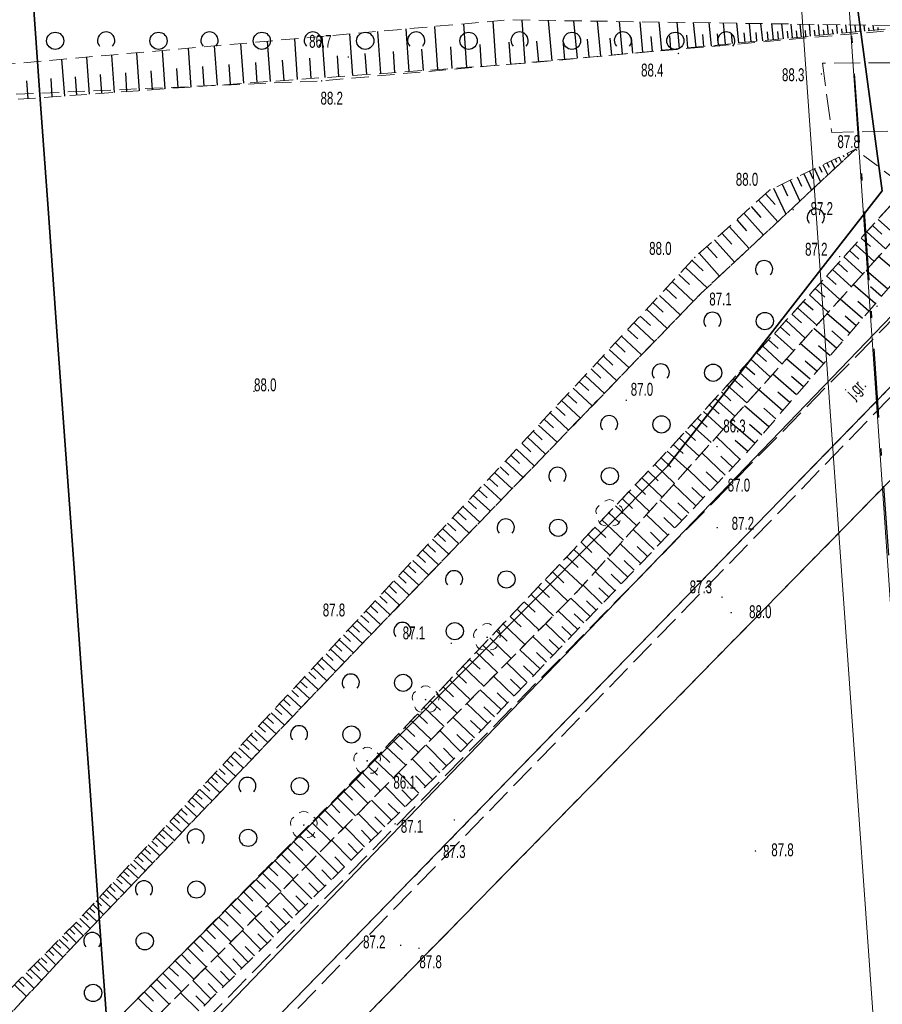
# Model space of a CAD drawing. Header units: metres. Extents: x 6524698 to 6533081, y 5883213 to 5896811.
# Tile 75 of 167: x 6528661 to 6528711, y 5890122 to 5890180. Entities that reach past the tile are written whole.
import ezdxf
from ezdxf.enums import TextEntityAlignment as Align

# ---------------------------------------------------------------- set-up
doc = ezdxf.new("R2010")
doc.units = ezdxf.units.M
doc.header["$MEASUREMENT"] = 0
for name, pattern in [('DASHDOT', [4, 2, -0.9, 0.2, -0.9]), ('mapa zasadnicza$0$1.0_0.5', [1.5, 1, -0.5]), ('mapa zasadnicza$0$1.5_0.5', [2, 1.5, -0.5]), ('mapa zasadnicza$0$219-500', [0]), ('mapa zasadnicza$0$egkk-500', [2, 1.5, -0.5]), ('mapa zasadnicza$0$egug-500', [1, 0.5, -0.5]), ('mapa zasadnicza$0$suep_wn_500', [0])]:
    doc.linetypes.add(name, pattern=pattern)
doc.layers.get('0').update_dxf_attribs({"lineweight": 0})
doc.layers.add('_trasa_os', color=1, linetype='DASHDOT', lineweight=30)
doc.layers.add('Sections span lengths and Marker Balls Plan', color=7, linetype='Continuous', lineweight=0)
for name, color, linetype in [('mapa zasadnicza$0$000 Inne (niezydentyfikowane)', 7, 'Continuous'), ('mapa zasadnicza$0$217-kontur klasyfikacyjny', 7, 'Continuous'), ('mapa zasadnicza$0$218-kontur użytku gruntowego', 7, 'Continuous'), ('mapa zasadnicza$0$219-działka ewidencyjna', 7, 'Continuous'), ('mapa zasadnicza$0$drzewo liściaste', 7, 'Continuous'), ('mapa zasadnicza$0$jezdnia', 7, 'Continuous'), ('mapa zasadnicza$0$jezdnia-Atr17', 7, 'Continuous'), ('mapa zasadnicza$0$ogrodzenie trwałe', 7, 'Continuous'), ('mapa zasadnicza$0$pikieta naturalna', 7, 'Continuous'), ('mapa zasadnicza$0$pikieta naturalna-Atr2', 7, 'Continuous'), ('mapa zasadnicza$0$przewód elektroenergetyczny wysokiego napięcia', 7, 'Continuous'), ('mapa zasadnicza$0$przewód wodociągowy', 7, 'Continuous'), ('mapa zasadnicza$0$skarpa nieumocniona', 7, 'Continuous'), ('mapa zasadnicza$0$zadrzewienie  zakrzewienie', 7, 'Continuous')]:
    doc.layers.add(name, color=color, linetype=linetype)
doc.styles.add('mapa zasadnicza$0$STANDARD', font='Working1250', dxfattribs={"width": 0.75})
doc.linetypes.add('mapa zasadnicza$0$902-500', pattern='A,3.75,0,[1,ksztalty.shx,S=0.5,R=0,X=0,Y=0],3.75', length=7.5)

# ---------------------------------------------------------------- blocks, each defined once
blk = doc.blocks.new('mapa zasadnicza$0$OP021')
at = {"linetype": 'Continuous', "lineweight": 13}
h = blk.add_hatch(color=0, dxfattribs=at)
edge = h.paths.add_edge_path()
edge.add_arc((0, 0), 0.05, 0, 360)
at = {"color": 0, "linetype": 'Continuous', "lineweight": 13}
for centre, start, end in [((0, 0.4), 49.272, 130.728), ((-0.38, 0.124), 121.308, 202.548), ((0.38, 0.124), 337.452, 58.692), ((-0.235, -0.324), 193.221, 274.871), ((0.235, -0.324), 265.129, 346.779)]:
    blk.add_arc(centre, 0.4, start, end, dxfattribs=at)
blk = doc.blocks.new('mapa zasadnicza$0$PW01')
at = {"linetype": 'Continuous', "lineweight": 13}
h = blk.add_hatch(color=0, dxfattribs=at)
edge = h.paths.add_edge_path()
edge.add_arc((0, 0), 0.045, 0, 360)
blk = doc.blocks.new('mapa zasadnicza$0$OTZK2')
at = {"color": 0, "linetype": 'Continuous'}
blk.add_arc((0, 0), 0.5, 318.85, 221.162, dxfattribs=at)
blk = doc.blocks.new('mapa zasadnicza$0$OTZK1')
at = {"color": 0, "linetype": 'Continuous'}
blk.add_circle((0, 0), 0.5, dxfattribs=at)

msp = doc.modelspace()

# ---------------------------------------------------------------- linework, layer by layer
at = {"layer": '_trasa_os', "linetype": 'DASHDOT', "ltscale": 2}
msp.add_lwpolyline([(6528782.648, 5889143.114), (6528759.048, 5889475.999), (6528740.683, 5889736.085), (6528715.689, 5890092.615), (6528697.481, 5890349.859), (6528661.411, 5890707.234), (6528627.314, 5891045.607), (6528605.382, 5891384.858), (6528589.986, 5891744.689), (6528580.198, 5892007.978)], dxfattribs=at)
at = {"layer": 'mapa zasadnicza$0$000 Inne (niezydentyfikowane)', "color": 7, "linetype": 'Continuous', "lineweight": 35, "flags": 128}
msp.add_lwpolyline([(6528673.127, 5890025.287), (6528672.488, 5890034.429), (6528671.849, 5890043.57), (6528671.21, 5890052.712), (6528670.571, 5890061.854), (6528669.932, 5890070.996), (6528669.293, 5890080.138), (6528668.658, 5890089.224), (6528668.186, 5890095.765), (6528667.711, 5890102.361), (6528667.235, 5890108.957), (6528666.759, 5890115.553), (6528666.283, 5890122.149), (6528665.808, 5890128.745), (6528665.332, 5890135.34), (6528664.856, 5890141.936), (6528664.381, 5890148.532), (6528663.905, 5890155.128), (6528663.429, 5890161.724), (6528662.954, 5890168.32), (6528662.478, 5890174.916), (6528662.002, 5890181.512)], dxfattribs=at)
at = {"layer": 'mapa zasadnicza$0$000 Inne (niezydentyfikowane)', "color": 7, "linetype": 'Continuous', "lineweight": 25, "flags": 128}
for points in [[(6528683.9, 5890176.54), (6528683.72, 5890179.01)], [(6528685.56, 5890176.66), (6528685.38, 5890179.16)], [(6528687.25, 5890176.78), (6528687.07, 5890179.31)], [(6528688.95, 5890176.9), (6528688.77, 5890179.46)], [(6528690.63, 5890177.02), (6528690.45, 5890179.53)], [(6528692.2, 5890177.17), (6528691.98, 5890179.51)], [(6528693.66, 5890177.31), (6528693.45, 5890179.48)], [(6528695.02, 5890177.43), (6528694.83, 5890179.46)], [(6528696.29, 5890177.56), (6528696.11, 5890179.45)], [(6528697.47, 5890177.67), (6528697.3, 5890179.43)], [(6528698.57, 5890177.77), (6528698.41, 5890179.41)], [(6528699.59, 5890177.87), (6528699.45, 5890179.4)], [(6528700.55, 5890177.96), (6528700.41, 5890179.38)], [(6528701.44, 5890178.04), (6528701.31, 5890179.37)], [(6528702.26, 5890178.12), (6528702.15, 5890179.36)], [(6528703.03, 5890178.2), (6528702.92, 5890179.35)], [(6528703.75, 5890178.27), (6528703.65, 5890179.33)], [(6528704.42, 5890178.33), (6528704.32, 5890179.32)], [(6528705.04, 5890178.39), (6528704.95, 5890179.32)], [(6528705.62, 5890178.44), (6528705.54, 5890179.31)], [(6528706.16, 5890178.49), (6528706.08, 5890179.3)], [(6528706.67, 5890178.54), (6528706.6, 5890179.29)], [(6528707.2, 5890178.59), (6528707.13, 5890179.28)], [(6528707.72, 5890178.64), (6528707.66, 5890179.28)], [(6528708.25, 5890178.69), (6528708.19, 5890179.27)], [(6528708.77, 5890178.74), (6528708.72, 5890179.26)], [(6528709.03, 5890178.77), (6528709.01, 5890179.01)], [(6528709.3, 5890178.79), (6528709.25, 5890179.25)], [(6528709.56, 5890178.82), (6528709.54, 5890179.03)], [(6528709.82, 5890178.84), (6528709.78, 5890179.24)], [(6528710.08, 5890178.87), (6528710.07, 5890179.05)], [(6528710.35, 5890178.89), (6528710.31, 5890179.24)], [(6528710.61, 5890178.92), (6528710.59, 5890179.08)], [(6528710.87, 5890178.94), (6528710.84, 5890179.23)], [(6528711.13, 5890178.97), (6528711.12, 5890179.1)], [(6528677.42, 5890176.08), (6528677.25, 5890178.44)], [(6528679.01, 5890176.19), (6528678.84, 5890178.58)], [(6528680.62, 5890176.31), (6528680.45, 5890178.73)], [(6528682.25, 5890176.42), (6528682.08, 5890178.87)], [(6528695.67, 5890177.5), (6528695.57, 5890178.48)], [(6528696.89, 5890177.61), (6528696.8, 5890178.52)], [(6528698.03, 5890177.72), (6528697.95, 5890178.57)], [(6528699.09, 5890177.82), (6528699.02, 5890178.61)], [(6528700.08, 5890177.92), (6528700.01, 5890178.65)], [(6528701, 5890178), (6528700.94, 5890178.69)], [(6528701.86, 5890178.09), (6528701.8, 5890178.72)], [(6528702.66, 5890178.16), (6528702.6, 5890178.76)], [(6528703.4, 5890178.23), (6528703.35, 5890178.79)], [(6528704.09, 5890178.3), (6528704.04, 5890178.81)], [(6528704.74, 5890178.36), (6528704.69, 5890178.84)], [(6528705.34, 5890178.42), (6528705.29, 5890178.86)], [(6528705.9, 5890178.47), (6528705.86, 5890178.89)], [(6528706.42, 5890178.52), (6528706.38, 5890178.91)], [(6528706.93, 5890178.57), (6528706.9, 5890178.93)], [(6528707.46, 5890178.62), (6528707.43, 5890178.95)], [(6528707.98, 5890178.67), (6528707.95, 5890178.97)], [(6528708.51, 5890178.72), (6528708.48, 5890178.99)], [(6528671.24, 5890175.64), (6528671.08, 5890177.9)], [(6528672.76, 5890175.75), (6528672.59, 5890178.03)], [(6528674.29, 5890175.86), (6528674.13, 5890178.17)], [(6528675.85, 5890175.97), (6528675.68, 5890178.3)], [(6528686.4, 5890176.72), (6528686.31, 5890177.98)], [(6528688.1, 5890176.84), (6528688.01, 5890178.11)], [(6528689.8, 5890176.96), (6528689.71, 5890178.25)], [(6528691.43, 5890177.09), (6528691.31, 5890178.31)], [(6528692.94, 5890177.24), (6528692.83, 5890178.37)], [(6528694.35, 5890177.37), (6528694.25, 5890178.42)], [(6528665.33, 5890175.22), (6528665.18, 5890177.38)], [(6528666.78, 5890175.32), (6528666.63, 5890177.5)], [(6528668.25, 5890175.43), (6528668.09, 5890177.63)], [(6528669.73, 5890175.53), (6528669.58, 5890177.76)], [(6528678.21, 5890176.14), (6528678.13, 5890177.32)], [(6528679.81, 5890176.25), (6528679.73, 5890177.45)], [(6528681.43, 5890176.37), (6528681.35, 5890177.58)], [(6528683.07, 5890176.48), (6528682.98, 5890177.71)], [(6528684.73, 5890176.6), (6528684.64, 5890177.84)], [(6528662.48, 5890175.02), (6528662.33, 5890177.12)], [(6528663.9, 5890175.12), (6528663.74, 5890177.25)], [(6528671.99, 5890175.69), (6528671.91, 5890176.83)], [(6528673.52, 5890175.8), (6528673.44, 5890176.95)], [(6528675.07, 5890175.91), (6528674.99, 5890177.07)], [(6528676.63, 5890176.02), (6528676.55, 5890177.2)], [(6528664.61, 5890175.17), (6528664.53, 5890176.24)], [(6528666.05, 5890175.27), (6528665.98, 5890176.36)], [(6528667.51, 5890175.38), (6528667.44, 5890176.47)], [(6528668.99, 5890175.48), (6528668.91, 5890176.59)], [(6528670.48, 5890175.59), (6528670.4, 5890176.71)], [(6528661.77, 5890174.97), (6528661.7, 5890176.01)], [(6528663.18, 5890175.07), (6528663.11, 5890176.13)], [(6528708.85, 5890171.58), (6528709, 5890171.28)], [(6528709.09, 5890171.69), (6528709.14, 5890171.58)], [(6528709.32, 5890171.8), (6528709.39, 5890171.65)], [(6528709.55, 5890171.91), (6528709.57, 5890171.87)], [(6528707.69, 5890171.02), (6528707.85, 5890170.69)], [(6528707.92, 5890171.13), (6528708.2, 5890170.54)], [(6528708.15, 5890171.25), (6528708.28, 5890170.98)], [(6528708.39, 5890171.36), (6528708.6, 5890170.91)], [(6528708.62, 5890171.47), (6528708.71, 5890171.28)], [(6528706.8, 5890170.6), (6528707.25, 5890169.65)], [(6528707.13, 5890170.76), (6528707.33, 5890170.33)], [(6528707.42, 5890170.9), (6528707.78, 5890170.14)], [(6528705.55, 5890170.01), (6528705.87, 5890169.33)], [(6528706.01, 5890170.23), (6528706.58, 5890169.02)], [(6528706.43, 5890170.42), (6528706.68, 5890169.89)], [(6528704.59, 5890169.45), (6528705.15, 5890168.83)], [(6528705.04, 5890169.77), (6528705.77, 5890168.27)], [(6528704.18, 5890169.07), (6528705.3, 5890167.82)], [(6528703.33, 5890168.32), (6528704.47, 5890167.05)], [(6528703.76, 5890168.7), (6528704.32, 5890168.07)], [(6528702.91, 5890167.93), (6528703.48, 5890167.3)], [(6528710.79, 5890167.6), (6528711.33, 5890167.11)], [(6528711.12, 5890167.96), (6528712.2, 5890166.98)], [(6528702.05, 5890167.16), (6528702.63, 5890166.52)], [(6528702.48, 5890167.55), (6528703.63, 5890166.27)], [(6528710.46, 5890167.24), (6528711.55, 5890166.25)], [(6528701.62, 5890166.77), (6528702.78, 5890165.47)], [(6528709.8, 5890166.51), (6528710.89, 5890165.52)], [(6528710.13, 5890166.87), (6528710.67, 5890166.38)], [(6528700.74, 5890165.99), (6528701.92, 5890164.67)], [(6528701.18, 5890166.38), (6528701.77, 5890165.73)], [(6528709.47, 5890166.14), (6528710.01, 5890165.65)], [(6528700.32, 5890165.58), (6528700.97, 5890164.98)], [(6528708.8, 5890165.41), (6528709.35, 5890164.91)], [(6528709.13, 5890165.78), (6528710.23, 5890164.78)], [(6528712.4, 5890164.74), (6528711.15, 5890165.81)], [(6528699.55, 5890164.75), (6528700.17, 5890164.18)], [(6528699.93, 5890165.16), (6528701.2, 5890163.99)], [(6528708.47, 5890165.05), (6528709.57, 5890164.05)], [(6528711.68, 5890163.91), (6528710.42, 5890165)], [(6528699.17, 5890164.35), (6528700.4, 5890163.2)], [(6528707.8, 5890164.31), (6528708.9, 5890163.31)], [(6528708.13, 5890164.68), (6528708.68, 5890164.18)], [(6528710.95, 5890163.07), (6528709.68, 5890164.17)], [(6528698.8, 5890163.94), (6528699.41, 5890163.37)], [(6528707.46, 5890163.94), (6528708.02, 5890163.44)], [(6528711.32, 5890163.49), (6528710.68, 5890164.04)], [(6528698.05, 5890163.14), (6528698.65, 5890162.58)], [(6528698.42, 5890163.54), (6528699.63, 5890162.41)], [(6528706.79, 5890163.2), (6528707.35, 5890162.7)], [(6528707.13, 5890163.57), (6528708.23, 5890162.57)], [(6528710.22, 5890162.21), (6528708.92, 5890163.33)], [(6528710.59, 5890162.64), (6528709.94, 5890163.2)], [(6528697.68, 5890162.74), (6528698.87, 5890161.63)], [(6528706.12, 5890162.46), (6528706.67, 5890161.95)], [(6528706.45, 5890162.83), (6528707.57, 5890161.82)], [(6528709.47, 5890161.35), (6528708.16, 5890162.48)], [(6528696.95, 5890161.95), (6528698.13, 5890160.86)], [(6528697.31, 5890162.35), (6528697.91, 5890161.79)], [(6528705.78, 5890162.09), (6528706.89, 5890161.07)], [(6528709.85, 5890161.78), (6528709.2, 5890162.35)], [(6528696.58, 5890161.56), (6528697.17, 5890161.02)], [(6528705.1, 5890161.34), (6528706.22, 5890160.32)], [(6528705.44, 5890161.72), (6528706, 5890161.21)], [(6528708.72, 5890160.47), (6528707.39, 5890161.62)], [(6528709.1, 5890160.91), (6528708.44, 5890161.48)], [(6528695.87, 5890160.79), (6528696.44, 5890160.25)], [(6528696.22, 5890161.18), (6528697.39, 5890160.09)], [(6528704.76, 5890160.97), (6528705.32, 5890160.46)], [(6528707.95, 5890159.59), (6528706.6, 5890160.75)], [(6528695.51, 5890160.41), (6528696.66, 5890159.34)], [(6528704.08, 5890160.22), (6528704.64, 5890159.71)], [(6528704.42, 5890160.59), (6528705.54, 5890159.57)], [(6528708.33, 5890160.03), (6528707.67, 5890160.61)], [(6528694.81, 5890159.65), (6528695.94, 5890158.6)], [(6528695.16, 5890160.03), (6528695.73, 5890159.5)], [(6528703.73, 5890159.84), (6528704.86, 5890158.82)], [(6528707.17, 5890158.69), (6528705.81, 5890159.87)], [(6528707.56, 5890159.14), (6528706.89, 5890159.72)], [(6528694.46, 5890159.28), (6528695.02, 5890158.75)], [(6528703.05, 5890159.09), (6528704.18, 5890158.06)], [(6528703.39, 5890159.46), (6528703.96, 5890158.95)], [(6528693.77, 5890158.53), (6528694.32, 5890158.02)], [(6528694.11, 5890158.9), (6528695.23, 5890157.86)], [(6528702.71, 5890158.71), (6528703.27, 5890158.19)], [(6528706.39, 5890157.78), (6528705, 5890158.97)], [(6528706.78, 5890158.23), (6528706.09, 5890158.83)], [(6528693.42, 5890158.17), (6528694.53, 5890157.14)], [(6528702.02, 5890157.95), (6528702.58, 5890157.43)], [(6528702.36, 5890158.33), (6528703.5, 5890157.3)], [(6528705.59, 5890156.85), (6528704.19, 5890158.06)], [(6528705.99, 5890157.32), (6528705.29, 5890157.92)], [(6528692.74, 5890157.44), (6528693.84, 5890156.42)], [(6528693.08, 5890157.8), (6528693.63, 5890157.29)], [(6528701.67, 5890157.57), (6528702.81, 5890156.53)], [(6528692.08, 5890156.72), (6528693.15, 5890155.72)], [(6528692.41, 5890157.08), (6528692.95, 5890156.57)], [(6528700.98, 5890156.81), (6528702.12, 5890155.77)], [(6528701.32, 5890157.19), (6528701.89, 5890156.67)], [(6528704.78, 5890155.92), (6528703.36, 5890157.14)], [(6528705.19, 5890156.39), (6528704.48, 5890157)], [(6528691.74, 5890156.36), (6528692.28, 5890155.86)], [(6528700.63, 5890156.42), (6528701.2, 5890155.9)], [(6528703.96, 5890154.97), (6528702.52, 5890156.21)], [(6528691.09, 5890155.66), (6528691.62, 5890155.17)], [(6528691.41, 5890156.01), (6528692.48, 5890155.02)], [(6528699.93, 5890155.66), (6528700.51, 5890155.13)], [(6528700.28, 5890156.04), (6528701.43, 5890155)], [(6528704.37, 5890155.44), (6528703.66, 5890156.06)], [(6528690.76, 5890155.31), (6528691.81, 5890154.33)], [(6528699.58, 5890155.27), (6528700.74, 5890154.22)], [(6528703.12, 5890154.02), (6528701.74, 5890155.34)], [(6528703.55, 5890154.49), (6528702.82, 5890155.12)], [(6528690.12, 5890154.62), (6528691.16, 5890153.65)], [(6528690.44, 5890154.96), (6528690.96, 5890154.47)], [(6528698.88, 5890154.5), (6528700.04, 5890153.45)], [(6528699.23, 5890154.89), (6528699.81, 5890154.36)], [(6528689.48, 5890153.93), (6528690.51, 5890152.98)], [(6528689.8, 5890154.27), (6528690.31, 5890153.79)], [(6528698.52, 5890154.12), (6528699.09, 5890153.57)], [(6528702.24, 5890153.11), (6528700.89, 5890154.4)], [(6528702.68, 5890153.56), (6528701.99, 5890154.22)], [(6528689.17, 5890153.59), (6528689.68, 5890153.12)], [(6528697.78, 5890153.34), (6528698.36, 5890152.79)], [(6528698.15, 5890153.73), (6528699.3, 5890152.63)], [(6528701.38, 5890152.21), (6528700.06, 5890153.47)], [(6528701.81, 5890152.66), (6528701.14, 5890153.3)], [(6528688.54, 5890152.92), (6528689.05, 5890152.46)], [(6528688.85, 5890153.26), (6528689.87, 5890152.32)], [(6528697.4, 5890152.95), (6528698.58, 5890151.83)], [(6528687.93, 5890152.26), (6528688.42, 5890151.8)], [(6528688.24, 5890152.59), (6528689.23, 5890151.66)], [(6528696.65, 5890152.15), (6528697.84, 5890151.01)], [(6528697.03, 5890152.55), (6528697.62, 5890151.99)], [(6528700.54, 5890151.33), (6528699.25, 5890152.57)], [(6528700.96, 5890151.77), (6528700.3, 5890152.39)], [(6528687.32, 5890151.61), (6528687.81, 5890151.15)], [(6528687.62, 5890151.93), (6528688.61, 5890151.02)], [(6528696.26, 5890151.75), (6528696.87, 5890151.17)], [(6528699.72, 5890150.47), (6528698.45, 5890151.68)], [(6528687.02, 5890151.29), (6528687.99, 5890150.38)], [(6528695.87, 5890151.34), (6528697.09, 5890150.18)], [(6528700.13, 5890150.9), (6528699.49, 5890151.51)], [(6528686.42, 5890150.65), (6528687.38, 5890149.75)], [(6528686.72, 5890150.96), (6528687.2, 5890150.51)], [(6528695.08, 5890150.51), (6528696.33, 5890149.33)], [(6528695.48, 5890150.93), (6528696.1, 5890150.34)], [(6528698.91, 5890149.63), (6528697.67, 5890150.81)], [(6528699.31, 5890150.05), (6528698.68, 5890150.65)], [(6528685.83, 5890150.01), (6528686.78, 5890149.13)], [(6528686.13, 5890150.33), (6528686.6, 5890149.88)], [(6528694.68, 5890150.09), (6528695.31, 5890149.49)], [(6528698.12, 5890148.8), (6528696.9, 5890149.96)], [(6528685.25, 5890149.39), (6528686.19, 5890148.52)], [(6528685.54, 5890149.7), (6528686.01, 5890149.26)], [(6528694.28, 5890149.66), (6528695.55, 5890148.46)], [(6528698.51, 5890149.21), (6528697.9, 5890149.8)], [(6528684.68, 5890148.77), (6528685.6, 5890147.91)], [(6528684.97, 5890149.08), (6528685.43, 5890148.65)], [(6528693.46, 5890148.8), (6528694.76, 5890147.58)], [(6528693.87, 5890149.24), (6528694.51, 5890148.63)], [(6528697.35, 5890147.99), (6528696.15, 5890149.13)], [(6528697.73, 5890148.39), (6528697.13, 5890148.97)], [(6528684.11, 5890148.16), (6528685.03, 5890147.31)], [(6528684.4, 5890148.47), (6528684.85, 5890148.04)], [(6528693.05, 5890148.37), (6528693.7, 5890147.75)], [(6528696.59, 5890147.19), (6528695.42, 5890148.31)], [(6528696.96, 5890147.59), (6528696.37, 5890148.15)], [(6528683.83, 5890147.86), (6528684.29, 5890147.44)], [(6528692.63, 5890147.93), (6528693.95, 5890146.68)], [(6528683.28, 5890147.26), (6528683.72, 5890146.85)], [(6528683.55, 5890147.56), (6528684.45, 5890146.72)], [(6528691.8, 5890147.05), (6528693.11, 5890145.8)], [(6528692.21, 5890147.49), (6528692.87, 5890146.86)], [(6528695.84, 5890146.42), (6528694.7, 5890147.51)], [(6528696.21, 5890146.8), (6528695.63, 5890147.36)], [(6528682.73, 5890146.68), (6528683.17, 5890146.26)], [(6528683, 5890146.97), (6528683.89, 5890146.14)], [(6528691.39, 5890146.62), (6528692.04, 5890146)], [(6528695.11, 5890145.65), (6528693.99, 5890146.73)], [(6528695.48, 5890146.03), (6528694.91, 5890146.57)], [(6528682.19, 5890146.09), (6528682.62, 5890145.69)], [(6528682.46, 5890146.38), (6528683.34, 5890145.57)], [(6528690.98, 5890146.19), (6528692.27, 5890144.95)], [(6528694.4, 5890144.9), (6528693.28, 5890145.97)], [(6528681.65, 5890145.52), (6528682.08, 5890145.12)], [(6528681.92, 5890145.81), (6528682.79, 5890145)], [(6528690.16, 5890145.33), (6528691.44, 5890144.11)], [(6528690.57, 5890145.76), (6528691.21, 5890145.15)], [(6528694.76, 5890145.28), (6528694.2, 5890145.81)], [(6528681.13, 5890144.95), (6528681.55, 5890144.56)], [(6528681.39, 5890145.24), (6528682.24, 5890144.44)], [(6528689.76, 5890144.91), (6528690.4, 5890144.3)], [(6528693.69, 5890144.16), (6528692.55, 5890145.24)], [(6528694.04, 5890144.53), (6528693.48, 5890145.07)], [(6528680.6, 5890144.39), (6528681.02, 5890144)], [(6528680.86, 5890144.67), (6528681.71, 5890143.89)], [(6528689.36, 5890144.49), (6528690.62, 5890143.29)], [(6528692.96, 5890143.4), (6528691.82, 5890144.5)], [(6528693.33, 5890143.78), (6528692.76, 5890144.32)], [(6528680.09, 5890143.84), (6528680.5, 5890143.45)], [(6528680.35, 5890144.11), (6528681.18, 5890143.34)], [(6528688.57, 5890143.66), (6528689.82, 5890142.47)], [(6528688.96, 5890144.07), (6528689.59, 5890143.47)], [(6528692.23, 5890142.64), (6528691.08, 5890143.74)], [(6528679.32, 5890143.01), (6528680.14, 5890142.25)], [(6528679.58, 5890143.29), (6528679.99, 5890142.9)], [(6528679.83, 5890143.56), (6528680.66, 5890142.79)], [(6528688.17, 5890143.24), (6528688.79, 5890142.65)], [(6528692.6, 5890143.02), (6528692.02, 5890143.57)], [(6528678.82, 5890142.47), (6528679.63, 5890141.71)], [(6528679.07, 5890142.74), (6528679.48, 5890142.36)], [(6528687.78, 5890142.83), (6528689.02, 5890141.66)], [(6528691.5, 5890141.86), (6528690.33, 5890142.98)], [(6528691.87, 5890142.25), (6528691.28, 5890142.81)], [(6528678.32, 5890141.93), (6528679.12, 5890141.18)], [(6528678.57, 5890142.2), (6528678.97, 5890141.82)], [(6528687.01, 5890142.02), (6528688.23, 5890140.86)], [(6528687.4, 5890142.42), (6528688.01, 5890141.84)], [(6528690.75, 5890141.08), (6528689.57, 5890142.21)], [(6528691.12, 5890141.48), (6528690.54, 5890142.04)], [(6528677.82, 5890141.4), (6528678.62, 5890140.66)], [(6528678.07, 5890141.67), (6528678.47, 5890141.29)], [(6528686.63, 5890141.62), (6528687.23, 5890141.04)], [(6528689.99, 5890140.29), (6528688.8, 5890141.44)], [(6528677.33, 5890140.87), (6528678.12, 5890140.13)], [(6528677.57, 5890141.13), (6528677.97, 5890140.76)], [(6528685.87, 5890140.82), (6528686.47, 5890140.25)], [(6528686.25, 5890141.22), (6528687.45, 5890140.07)], [(6528690.37, 5890140.69), (6528689.78, 5890141.26)], [(6528676.84, 5890140.35), (6528677.63, 5890139.62)], [(6528677.08, 5890140.61), (6528677.48, 5890140.24)], [(6528685.49, 5890140.42), (6528686.68, 5890139.29)], [(6528689.23, 5890139.5), (6528688.02, 5890140.65)], [(6528689.61, 5890139.9), (6528689.01, 5890140.47)], [(6528676.36, 5890139.83), (6528677.13, 5890139.1)], [(6528676.6, 5890140.09), (6528676.99, 5890139.72)], [(6528684.75, 5890139.64), (6528685.92, 5890138.53)], [(6528685.12, 5890140.03), (6528685.71, 5890139.47)], [(6528688.46, 5890138.69), (6528687.24, 5890139.86)], [(6528688.85, 5890139.09), (6528688.24, 5890139.67)], [(6528675.64, 5890139.06), (6528676.02, 5890138.7)], [(6528675.88, 5890139.31), (6528676.65, 5890138.59)], [(6528676.12, 5890139.57), (6528676.5, 5890139.21)], [(6528684.38, 5890139.25), (6528684.96, 5890138.7)], [(6528687.68, 5890137.87), (6528686.45, 5890139.05)], [(6528675.16, 5890138.55), (6528675.55, 5890138.19)], [(6528675.4, 5890138.8), (6528676.17, 5890138.09)], [(6528683.65, 5890138.48), (6528684.23, 5890137.94)], [(6528684.01, 5890138.87), (6528685.17, 5890137.77)], [(6528688.07, 5890138.28), (6528687.46, 5890138.87)], [(6528674.7, 5890138.04), (6528675.07, 5890137.69)], [(6528674.93, 5890138.29), (6528675.69, 5890137.59)], [(6528683.29, 5890138.1), (6528684.43, 5890137.02)], [(6528686.89, 5890137.05), (6528685.68, 5890138.28)], [(6528687.29, 5890137.46), (6528686.67, 5890138.06)], [(6528674, 5890137.29), (6528674.75, 5890136.6)], [(6528674.23, 5890137.54), (6528674.6, 5890137.19)], [(6528674.46, 5890137.79), (6528675.21, 5890137.09)], [(6528682.57, 5890137.35), (6528683.7, 5890136.28)], [(6528682.93, 5890137.73), (6528683.5, 5890137.19)], [(6528686.07, 5890136.24), (6528684.87, 5890137.46)], [(6528673.54, 5890136.8), (6528674.28, 5890136.11)], [(6528673.77, 5890137.05), (6528674.14, 5890136.7)], [(6528682.22, 5890136.98), (6528682.78, 5890136.44)], [(6528686.48, 5890136.65), (6528685.88, 5890137.26)], [(6528673.08, 5890136.31), (6528673.82, 5890135.63)], [(6528673.31, 5890136.56), (6528673.68, 5890136.21)], [(6528681.5, 5890136.24), (6528682.05, 5890135.7)], [(6528681.86, 5890136.6), (6528682.98, 5890135.54)], [(6528685.26, 5890135.44), (6528684.07, 5890136.65)], [(6528685.67, 5890135.84), (6528685.07, 5890136.45)], [(6528672.41, 5890135.59), (6528672.77, 5890135.25)], [(6528672.63, 5890135.83), (6528673.36, 5890135.15)], [(6528672.86, 5890136.07), (6528673.22, 5890135.73)], [(6528681.14, 5890135.87), (6528682.24, 5890134.79)], [(6528684.46, 5890134.65), (6528683.28, 5890135.85)], [(6528684.86, 5890135.04), (6528684.27, 5890135.65)], [(6528671.96, 5890135.11), (6528672.32, 5890134.77)], [(6528672.19, 5890135.35), (6528672.91, 5890134.68)], [(6528680.42, 5890135.15), (6528681.51, 5890134.06)], [(6528680.78, 5890135.51), (6528681.33, 5890134.97)], [(6528683.66, 5890133.86), (6528682.49, 5890135.05)], [(6528671.52, 5890134.63), (6528671.88, 5890134.3)], [(6528671.74, 5890134.87), (6528672.46, 5890134.21)], [(6528680.06, 5890134.78), (6528680.61, 5890134.24)], [(6528684.06, 5890134.25), (6528683.47, 5890134.85)], [(6528670.87, 5890133.93), (6528671.57, 5890133.28)], [(6528671.08, 5890134.16), (6528671.44, 5890133.83)], [(6528671.3, 5890134.4), (6528672.01, 5890133.74)], [(6528679.34, 5890134.05), (6528679.88, 5890133.51)], [(6528679.7, 5890134.42), (6528680.79, 5890133.33)], [(6528682.87, 5890133.08), (6528681.7, 5890134.25)], [(6528683.27, 5890133.47), (6528682.68, 5890134.06)], [(6528670.44, 5890133.46), (6528671.13, 5890132.82)], [(6528670.65, 5890133.7), (6528671, 5890133.37)], [(6528678.61, 5890133.32), (6528679.16, 5890132.78)], [(6528678.98, 5890133.68), (6528680.07, 5890132.6)], [(6528682.09, 5890132.3), (6528680.93, 5890133.47)], [(6528669.79, 5890132.78), (6528670.14, 5890132.46)], [(6528670.01, 5890133), (6528670.7, 5890132.36)], [(6528670.22, 5890133.23), (6528670.57, 5890132.91)], [(6528678.25, 5890132.95), (6528679.35, 5890131.87)], [(6528682.48, 5890132.69), (6528681.9, 5890133.27)], [(6528669.37, 5890132.32), (6528669.71, 5890132.01)], [(6528669.58, 5890132.55), (6528670.27, 5890131.91)], [(6528677.53, 5890132.22), (6528678.63, 5890131.14)], [(6528677.89, 5890132.59), (6528678.44, 5890132.05)], [(6528681.31, 5890131.53), (6528680.16, 5890132.69)], [(6528681.69, 5890131.91), (6528681.12, 5890132.5)], [(6528668.74, 5890131.65), (6528669.42, 5890131.02)], [(6528668.95, 5890131.87), (6528669.29, 5890131.56)], [(6528669.16, 5890132.1), (6528669.84, 5890131.47)], [(6528677.17, 5890131.86), (6528677.72, 5890131.32)], [(6528680.53, 5890130.76), (6528679.39, 5890131.92)], [(6528680.92, 5890131.15), (6528680.35, 5890131.72)], [(6528668.33, 5890131.2), (6528669, 5890130.58)], [(6528668.54, 5890131.43), (6528668.87, 5890131.11)], [(6528676.45, 5890131.13), (6528676.99, 5890130.58)], [(6528676.81, 5890131.49), (6528677.9, 5890130.41)], [(6528679.77, 5890130.01), (6528678.64, 5890131.15)], [(6528667.72, 5890130.54), (6528668.05, 5890130.24)], [(6528667.92, 5890130.76), (6528668.58, 5890130.15)], [(6528668.13, 5890130.98), (6528668.46, 5890130.67)], [(6528676.08, 5890130.76), (6528677.18, 5890129.67)], [(6528680.15, 5890130.38), (6528679.58, 5890130.96)], [(6528667.11, 5890129.89), (6528667.76, 5890129.29)], [(6528667.31, 5890130.11), (6528667.64, 5890129.81)], [(6528667.51, 5890130.33), (6528668.17, 5890129.72)], [(6528675.36, 5890130.03), (6528676.46, 5890128.94)], [(6528675.72, 5890130.39), (6528676.27, 5890129.85)], [(6528679, 5890129.25), (6528677.88, 5890130.39)], [(6528679.38, 5890129.63), (6528678.82, 5890130.2)], [(6528666.71, 5890129.46), (6528667.36, 5890128.86)], [(6528666.91, 5890129.68), (6528667.23, 5890129.38)], [(6528674.64, 5890129.3), (6528675.73, 5890128.21)], [(6528675, 5890129.66), (6528675.55, 5890129.12)], [(6528678.25, 5890128.51), (6528677.14, 5890129.63)], [(6528678.63, 5890128.88), (6528678.07, 5890129.44)], [(6528666.12, 5890128.83), (6528666.44, 5890128.53)], [(6528666.32, 5890129.04), (6528666.95, 5890128.44)], [(6528666.51, 5890129.25), (6528666.83, 5890128.95)], [(6528674.27, 5890128.93), (6528674.82, 5890128.39)], [(6528677.5, 5890127.76), (6528676.4, 5890128.88)], [(6528665.53, 5890128.2), (6528666.16, 5890127.61)], [(6528665.73, 5890128.41), (6528666.04, 5890128.11)], [(6528665.92, 5890128.62), (6528666.56, 5890128.03)], [(6528673.55, 5890128.2), (6528674.1, 5890127.66)], [(6528673.91, 5890128.57), (6528675.01, 5890127.48)], [(6528676.76, 5890127.03), (6528675.66, 5890128.14)], [(6528677.87, 5890128.13), (6528677.32, 5890128.69)], [(6528664.96, 5890127.58), (6528665.27, 5890127.29)], [(6528665.15, 5890127.78), (6528665.77, 5890127.2)], [(6528665.34, 5890127.99), (6528665.65, 5890127.7)], [(6528673.19, 5890127.84), (6528674.28, 5890126.75)], [(6528677.13, 5890127.4), (6528676.58, 5890127.95)], [(6528664.57, 5890127.17), (6528664.88, 5890126.88)], [(6528664.77, 5890127.37), (6528665.38, 5890126.8)], [(6528672.47, 5890127.11), (6528673.56, 5890126.02)], [(6528672.83, 5890127.47), (6528673.38, 5890126.93)], [(6528676.02, 5890126.3), (6528674.93, 5890127.4)], [(6528676.39, 5890126.66), (6528675.84, 5890127.22)], [(6528663.98, 5890126.56), (6528664.58, 5890125.96)], [(6528664.18, 5890126.77), (6528664.48, 5890126.47)], [(6528664.38, 5890126.97), (6528664.98, 5890126.37)], [(6528672.11, 5890126.74), (6528672.65, 5890126.2)], [(6528675.28, 5890125.57), (6528674.2, 5890126.67)], [(6528675.65, 5890125.94), (6528675.11, 5890126.48)], [(6528663.37, 5890125.95), (6528663.68, 5890125.65)], [(6528663.58, 5890126.16), (6528664.19, 5890125.55)], [(6528663.78, 5890126.36), (6528664.08, 5890126.06)], [(6528671.39, 5890126.01), (6528671.93, 5890125.47)], [(6528671.75, 5890126.38), (6528672.84, 5890125.3)], [(6528674.55, 5890124.85), (6528673.48, 5890125.94)], [(6528662.75, 5890125.32), (6528663.38, 5890124.69)], [(6528662.96, 5890125.53), (6528663.27, 5890125.22)], [(6528663.17, 5890125.74), (6528663.79, 5890125.13)], [(6528670.67, 5890125.29), (6528671.21, 5890124.75)], [(6528671.03, 5890125.65), (6528672.12, 5890124.57)], [(6528674.92, 5890125.21), (6528674.38, 5890125.76)], [(6528662.32, 5890124.89), (6528662.97, 5890124.24)], [(6528662.54, 5890125.1), (6528662.86, 5890124.79)], [(6528670.31, 5890124.92), (6528671.4, 5890123.85)], [(6528673.83, 5890124.13), (6528672.76, 5890125.22)], [(6528674.19, 5890124.49), (6528673.66, 5890125.04)], [(6528661.66, 5890124.22), (6528662, 5890123.89)], [(6528661.88, 5890124.45), (6528662.55, 5890123.79)], [(6528662.1, 5890124.67), (6528662.43, 5890124.34)], [(6528669.59, 5890124.2), (6528670.68, 5890123.12)], [(6528669.95, 5890124.56), (6528670.5, 5890124.02)], [(6528673.11, 5890123.42), (6528672.05, 5890124.5)], [(6528673.47, 5890123.78), (6528672.94, 5890124.32)], [(6528661.21, 5890123.76), (6528661.55, 5890123.43)], [(6528661.44, 5890123.99), (6528662.12, 5890123.32)], [(6528669.24, 5890123.84), (6528669.78, 5890123.3)], [(6528672.39, 5890122.71), (6528671.34, 5890123.78)], [(6528672.75, 5890123.07), (6528672.22, 5890123.6)], [(6528660.98, 5890123.53), (6528661.68, 5890122.85)], [(6528668.52, 5890123.11), (6528669.06, 5890122.58)], [(6528668.88, 5890123.48), (6528669.96, 5890122.4)], [(6528671.68, 5890122.01), (6528670.63, 5890123.07)], [(6528668.16, 5890122.75), (6528669.25, 5890121.68)], [(6528672.04, 5890122.36), (6528671.51, 5890122.89)]]:
    msp.add_lwpolyline(points, dxfattribs=at)
at = {"layer": 'mapa zasadnicza$0$217-kontur klasyfikacyjny', "color": 92, "linetype": 'mapa zasadnicza$0$egkk-500', "lineweight": 18, "flags": 128}
msp.add_lwpolyline([(6528711.87, 5890152.85), (6528675.91, 5890116.14)], dxfattribs=at)
at = {"layer": 'mapa zasadnicza$0$218-kontur użytku gruntowego', "color": 3, "linetype": 'mapa zasadnicza$0$egug-500', "lineweight": 18, "flags": 128}
for points in [[(6528673.04, 5890118.35), (6528712.35, 5890158.76)], [(6528711.87, 5890152.85), (6528675.91, 5890116.14)]]:
    msp.add_lwpolyline(points, dxfattribs=at)
at = {"layer": 'mapa zasadnicza$0$219-działka ewidencyjna', "color": 7, "linetype": 'mapa zasadnicza$0$219-500', "lineweight": 18, "flags": 128}
for points in [[(6528673.04, 5890118.35), (6528712.35, 5890158.76)], [(6528711.87, 5890152.85), (6528675.91, 5890116.14)]]:
    msp.add_lwpolyline(points, dxfattribs=at)
at = {"layer": 'mapa zasadnicza$0$jezdnia', "color": 7, "linetype": 'mapa zasadnicza$0$1.5_0.5', "lineweight": 18, "flags": 128}
for points in [[(6528719.37, 5890165.4), (6528716.92, 5890167.22), (6528714.05, 5890173.15), (6528708.43, 5890173), (6528707.89, 5890177.02), (6528718.55, 5890177.11), (6528726.93, 5890178.9), (6528739.33, 5890193.28), (6528764.57, 5890228.01), (6528785.97, 5890256.94), (6528803.05, 5890279.03), (6528834.34, 5890319.46), (6528857.95, 5890350.4), (6528886.08, 5890387.53), (6528912.38, 5890422.83), (6528947.28, 5890470.03), (6528968.04, 5890497.74), (6528992.3, 5890529.59), (6528998.26, 5890540.31), (6529002.32, 5890547.98), (6529009.74, 5890565.71), (6529017.78, 5890589.91), (6529028.56, 5890623.94), (6529035.46, 5890644.22), (6529041.22, 5890651.33), (6529053.3, 5890662.83), (6529094.68, 5890691.37), (6529127.9, 5890705.08), (6529154.31, 5890716.98), (6529182.8, 5890728.24), (6529240.26, 5890752.5), (6529280.06, 5890769.02), (6529311.01, 5890783.71), (6529312.32, 5890780.49), (6529281.49, 5890766.3), (6529241.39, 5890749.68), (6529182.76, 5890724.74), (6529155.57, 5890713.94), (6529128.6, 5890702.15), (6529095.62, 5890687.95), (6529056.81, 5890661.2), (6529045.35, 5890651.94), (6529039.89, 5890643.52), (6529030.47, 5890617.8), (6529022.27, 5890592.25), (6529016.11, 5890573.61), (6529009.79, 5890555.43), (6529005.89, 5890546.49), (6528997.06, 5890530.3), (6528972.93, 5890498.81), (6528962.66, 5890485.23), (6528949.66, 5890468.05), (6528914.97, 5890421.32), (6528888.69, 5890385.63), (6528860.69, 5890349.22), (6528837.21, 5890318.02), (6528806.05, 5890277.49), (6528788.57, 5890254.94), (6528767.18, 5890226.89), (6528745.72, 5890195.95), (6528741.18, 5890191.53)], [(6528488.71, 5889875.76), (6528485.33, 5889878.04), (6528508.1, 5889912.7), (6528523.92, 5889938.29), (6528532.84, 5889949.75), (6528552.11, 5889976.94), (6528569.39, 5890002.59), (6528578.59, 5890017.78), (6528590.02, 5890034.23), (6528591.86, 5890037.23), (6528602.96, 5890051.02), (6528617.54, 5890066.41), (6528618.65, 5890067.59), (6528626.38, 5890075.23), (6528628.27, 5890076.76), (6528716.92, 5890167.22), (6528719.37, 5890165.4), (6528643.06, 5890086.71), (6528620.1, 5890064.08), (6528606.32, 5890048.07), (6528598.74, 5890040), (6528581.9, 5890015.11), (6528572.27, 5890000.79), (6528555.06, 5889975.35), (6528535.49, 5889947.79), (6528526.42, 5889934.67), (6528511, 5889910.5)]]:
    msp.add_lwpolyline(points, close=True, dxfattribs=at)
at = {"layer": 'mapa zasadnicza$0$ogrodzenie trwałe', "color": 7, "linetype": 'mapa zasadnicza$0$902-500', "lineweight": 35, "flags": 128}
msp.add_lwpolyline([(6528621.19, 5890077.57), (6528634.3, 5890090.96), (6528643.4, 5890097.88), (6528698.9, 5890153.64), (6528711.35, 5890169.61), (6528708.91, 5890187.79), (6528593.16, 5890174.35), (6528587.84, 5890159.47), (6528612.19, 5890115.36), (6528609.09, 5890113.61), (6528574.8, 5890093.42), (6528584.2, 5890067.75), (6528598.71, 5890054.5), (6528616.72, 5890072.99)], dxfattribs=at)
at = {"layer": 'mapa zasadnicza$0$przewód elektroenergetyczny wysokiego napięcia', "color": 1, "linetype": 'mapa zasadnicza$0$suep_wn_500', "lineweight": 18, "flags": 128}
msp.add_lwpolyline([(6528697.67, 5890349.86), (6528715.53, 5890092.34)], dxfattribs=at)
at = {"layer": 'mapa zasadnicza$0$przewód wodociągowy', "color": 5, "linetype": 'Continuous', "lineweight": 18, "flags": 128}
msp.add_lwpolyline([(6528623.33, 5890082.14), (6528623.61, 5890081.8), (6528624.02, 5890081.37), (6528628.27, 5890076.76), (6528652.28, 5890100.47), (6528716.45, 5890167.09), (6528737.12, 5890191.87), (6528734.4, 5890204.21), (6528736.66, 5890207.35), (6528765.25, 5890244.71), (6528794.11, 5890284.29), (6528823.12, 5890322.78), (6528853.01, 5890360.77), (6528881.75, 5890400.14), (6528911.61, 5890439.05), (6528983.81, 5890532.9)], dxfattribs=at)
at = {"layer": 'mapa zasadnicza$0$skarpa nieumocniona', "color": 7, "linetype": 'mapa zasadnicza$0$1.0_0.5', "lineweight": 18, "flags": 128}
for points in [[(6528625.51, 5890177.16), (6528626.22, 5890173.7), (6528657.54, 5890176.7), (6528689.67, 5890179.54), (6528713.47, 5890179.19), (6528690.77, 5890177.03), (6528657.86, 5890174.69), (6528624.95, 5890171.49), (6528623.84, 5890174.32), (6528611.55, 5890173.15), (6528599.61, 5890174.44)], [(6528625.51, 5890177.16), (6528626.22, 5890173.7), (6528657.54, 5890176.7), (6528689.67, 5890179.54), (6528713.47, 5890179.19), (6528690.77, 5890177.03), (6528657.86, 5890174.69), (6528624.95, 5890171.49), (6528623.84, 5890174.32), (6528611.55, 5890173.15), (6528599.61, 5890174.44)], [(6528639.46, 5890098.39), (6528647.71, 5890107.66), (6528649.28, 5890111.7), (6528664.54, 5890127.13), (6528700.48, 5890165.75), (6528704.84, 5890169.67), (6528709.8, 5890172.03), (6528700.81, 5890163.63), (6528681.48, 5890143.65), (6528663.94, 5890125.29), (6528650.79, 5890111.11), (6528649.39, 5890106.75)], [(6528639.46, 5890098.39), (6528647.71, 5890107.66), (6528649.28, 5890111.7), (6528664.54, 5890127.13), (6528700.48, 5890165.75), (6528704.84, 5890169.67), (6528709.8, 5890172.03), (6528700.81, 5890163.63), (6528681.48, 5890143.65), (6528663.94, 5890125.29), (6528650.79, 5890111.11), (6528649.39, 5890106.75)], [(6528643.72, 5890095.72), (6528642.66, 5890096.97), (6528681.81, 5890136.55), (6528698.88, 5890154.5), (6528712.77, 5890169.78), (6528713.76, 5890168.71), (6528693.69, 5890146.39), (6528676.08, 5890128.56), (6528667.53, 5890119.95), (6528660.46, 5890112.76)], [(6528643.72, 5890095.72), (6528642.66, 5890096.97), (6528681.81, 5890136.55), (6528698.88, 5890154.5), (6528712.77, 5890169.78), (6528713.76, 5890168.71), (6528693.69, 5890146.39), (6528676.08, 5890128.56), (6528667.53, 5890119.95), (6528660.46, 5890112.76)], [(6528714.92, 5890167.66), (6528703.42, 5890154.34), (6528701.8, 5890152.65), (6528687, 5890137.16), (6528667.95, 5890118.32), (6528657.51, 5890107.97), (6528649.84, 5890100.2), (6528644.67, 5890094.54), (6528643.72, 5890095.72), (6528660.46, 5890112.76), (6528667.53, 5890119.95), (6528676.08, 5890128.56), (6528693.69, 5890146.39), (6528713.76, 5890168.71)], [(6528714.92, 5890167.66), (6528703.42, 5890154.34), (6528701.8, 5890152.65), (6528687, 5890137.16), (6528667.95, 5890118.32), (6528657.51, 5890107.97), (6528649.84, 5890100.2), (6528644.67, 5890094.54), (6528643.72, 5890095.72), (6528660.46, 5890112.76), (6528667.53, 5890119.95), (6528676.08, 5890128.56), (6528693.69, 5890146.39), (6528713.76, 5890168.71)]]:
    msp.add_lwpolyline(points, close=True, dxfattribs=at)
at = {"layer": 'mapa zasadnicza$0$zadrzewienie  zakrzewienie', "color": 7, "linetype": 'mapa zasadnicza$0$1.0_0.5', "lineweight": 18, "flags": 128}
for points in [[(6528679.77, 5890190.57), (6528733.73, 5890194.9), (6528733.86, 5890193.61), (6528728.4, 5890187.7), (6528724.11, 5890182.57), (6528721.11, 5890179.74), (6528678.82, 5890176), (6528626.22, 5890173.7), (6528579.03, 5890170.24), (6528577.26, 5890175.48), (6528650.28, 5890184.51)], [(6528642.66, 5890096.97), (6528639.46, 5890098.39), (6528649.39, 5890106.75), (6528650.79, 5890111.11), (6528663.94, 5890125.29), (6528681.48, 5890143.65), (6528700.81, 5890163.63), (6528709.8, 5890172.03), (6528712.77, 5890169.78), (6528698.88, 5890154.5), (6528681.81, 5890136.55)]]:
    msp.add_lwpolyline(points, close=True, dxfattribs=at)
at = {"layer": 'Sections span lengths and Marker Balls Plan', "color": 1, "flags": 128}
msp.add_lwpolyline([(6528779.855, 5889142.917), (6528756.255, 5889475.801), (6528737.89, 5889735.889), (6528712.896, 5890092.418), (6528694.691, 5890349.62), (6528658.626, 5890706.953), (6528624.524, 5891045.376), (6528602.586, 5891384.708), (6528587.188, 5891744.577), (6528577.92, 5892006.949)], dxfattribs=at)

# ---------------------------------------------------------------- block references
at = {"layer": 'mapa zasadnicza$0$drzewo liściaste', "color": 94, "linetype": 'Continuous', "lineweight": 18}
for p in [(6528695.52, 5890150.89), (6528688.42, 5890143.7), (6528684.85, 5890140.08), (6528681.46, 5890136.53), (6528677.78, 5890132.8)]:
    msp.add_blockref('mapa zasadnicza$0$OP021', p, dxfattribs=at)
at = {"layer": 'mapa zasadnicza$0$pikieta naturalna', "color": 7, "linetype": 'Continuous', "lineweight": 13}
for p in [(6528680.36, 5890177.38), (6528699.53, 5890177.59), (6528707.83, 5890176.4), (6528678.82, 5890176), (6528709.8, 5890172.03), (6528704.84, 5890169.67), (6528706.19, 5890168.53), (6528700.48, 5890165.75), (6528708.89, 5890165.8), (6528700.81, 5890163.63), (6528711.06, 5890162.92), (6528674.89, 5890157.98), (6528696.5, 5890157.46), (6528701.77, 5890154.77), (6528701.8, 5890152.65), (6528701.78, 5890150.06), (6528702.06, 5890146.03), (6528681.11, 5890144.94), (6528702.59, 5890145.13), (6528686.34, 5890143.35), (6528682.19, 5890134.77), (6528683.08, 5890132.87), (6528686.52, 5890133.1), (6528704, 5890131.29), (6528683.4, 5890125.82), (6528684.47, 5890125.65)]:
    msp.add_blockref('mapa zasadnicza$0$PW01', p, dxfattribs=at)
at = {"layer": 'mapa zasadnicza$0$zadrzewienie  zakrzewienie', "color": 7, "linetype": 'Continuous', "lineweight": 18}
for name, p in [('mapa zasadnicza$0$OTZK1', (6528663.346, 5890178.326)), ('mapa zasadnicza$0$OTZK2', (6528666.304, 5890178.337)), ('mapa zasadnicza$0$OTZK1', (6528669.346, 5890178.326)), ('mapa zasadnicza$0$OTZK2', (6528672.304, 5890178.337)), ('mapa zasadnicza$0$OTZK1', (6528675.346, 5890178.326)), ('mapa zasadnicza$0$OTZK2', (6528678.304, 5890178.337)), ('mapa zasadnicza$0$OTZK1', (6528681.346, 5890178.326)), ('mapa zasadnicza$0$OTZK2', (6528684.304, 5890178.337)), ('mapa zasadnicza$0$OTZK1', (6528687.346, 5890178.326)), ('mapa zasadnicza$0$OTZK2', (6528690.304, 5890178.337)), ('mapa zasadnicza$0$OTZK1', (6528693.346, 5890178.326)), ('mapa zasadnicza$0$OTZK2', (6528696.304, 5890178.337)), ('mapa zasadnicza$0$OTZK1', (6528699.346, 5890178.326)), ('mapa zasadnicza$0$OTZK2', (6528702.304, 5890178.337)), ('mapa zasadnicza$0$OTZK2', (6528707.504, 5890168.067)), ('mapa zasadnicza$0$OTZK2', (6528704.504, 5890165.067)), ('mapa zasadnicza$0$OTZK2', (6528701.504, 5890162.067)), ('mapa zasadnicza$0$OTZK1', (6528704.546, 5890162.056)), ('mapa zasadnicza$0$OTZK2', (6528698.504, 5890159.067)), ('mapa zasadnicza$0$OTZK1', (6528701.546, 5890159.056)), ('mapa zasadnicza$0$OTZK2', (6528695.504, 5890156.067)), ('mapa zasadnicza$0$OTZK1', (6528698.546, 5890156.056)), ('mapa zasadnicza$0$OTZK2', (6528692.504, 5890153.067)), ('mapa zasadnicza$0$OTZK1', (6528695.546, 5890153.056)), ('mapa zasadnicza$0$OTZK2', (6528689.504, 5890150.067)), ('mapa zasadnicza$0$OTZK1', (6528692.546, 5890150.056)), ('mapa zasadnicza$0$OTZK2', (6528686.504, 5890147.067)), ('mapa zasadnicza$0$OTZK1', (6528689.546, 5890147.056)), ('mapa zasadnicza$0$OTZK2', (6528683.504, 5890144.067)), ('mapa zasadnicza$0$OTZK1', (6528686.546, 5890144.056)), ('mapa zasadnicza$0$OTZK2', (6528680.504, 5890141.067)), ('mapa zasadnicza$0$OTZK1', (6528683.546, 5890141.056)), ('mapa zasadnicza$0$OTZK2', (6528677.504, 5890138.067)), ('mapa zasadnicza$0$OTZK1', (6528680.546, 5890138.056)), ('mapa zasadnicza$0$OTZK2', (6528674.504, 5890135.067)), ('mapa zasadnicza$0$OTZK1', (6528677.546, 5890135.056)), ('mapa zasadnicza$0$OTZK2', (6528671.504, 5890132.067)), ('mapa zasadnicza$0$OTZK1', (6528674.546, 5890132.056)), ('mapa zasadnicza$0$OTZK2', (6528668.504, 5890129.067)), ('mapa zasadnicza$0$OTZK1', (6528671.546, 5890129.056)), ('mapa zasadnicza$0$OTZK2', (6528665.504, 5890126.067)), ('mapa zasadnicza$0$OTZK1', (6528668.546, 5890126.056)), ('mapa zasadnicza$0$OTZK1', (6528665.546, 5890123.056))]:
    msp.add_blockref(name, p, dxfattribs=at)

# ---------------------------------------------------------------- texts
at = {"layer": 'mapa zasadnicza$0$jezdnia-Atr17', "color": 7, "style": 'mapa zasadnicza$0$STANDARD', "width": 0.667}
msp.add_text('j.gr.', height=0.75, rotation=45.88, dxfattribs=at).set_placement((6528709.72, 5890157.49))
at = {"layer": 'mapa zasadnicza$0$pikieta naturalna-Atr2', "color": 7, "style": 'mapa zasadnicza$0$STANDARD', "width": 0.667}
for s, p in [('86.7', (6528678.09, 5890177.92)), ('88.4', (6528697.36, 5890176.25)), ('88.3', (6528705.54, 5890175.98)), ('88.2', (6528678.75, 5890174.62)), ('88.0', (6528702.86, 5890169.91)), ('87.2', (6528707.2, 5890168.21)), ('88.0', (6528697.83, 5890165.9)), ('87.2', (6528706.88, 5890165.85)), ('87.1', (6528701.32, 5890162.96)), ('88.0', (6528674.89, 5890157.98)), ('87.0', (6528696.76, 5890157.72)), ('86.3', (6528702.13, 5890155.59)), ('87.0', (6528702.39, 5890152.16)), ('87.2', (6528702.62, 5890149.94)), ('87.3', (6528700.18, 5890146.25)), ('87.8', (6528678.88, 5890144.91)), ('88.0', (6528703.63, 5890144.81)), ('87.1', (6528683.52, 5890143.58)), ('86.1', (6528682.98, 5890134.91)), ('87.1', (6528683.41, 5890132.35)), ('87.3', (6528685.87, 5890130.89)), ('87.8', (6528704.92, 5890130.99)), ('87.2', (6528681.22, 5890125.64)), ('87.8', (6528684.49, 5890124.49))]:
    msp.add_text(s, height=0.75, dxfattribs=at).set_placement(p)
msp.add_text('87.8', height=0.75, dxfattribs=at).set_placement((6528708.76, 5890172.47), align=Align.MIDDLE_LEFT)

doc.saveas('drawing.dxf')
